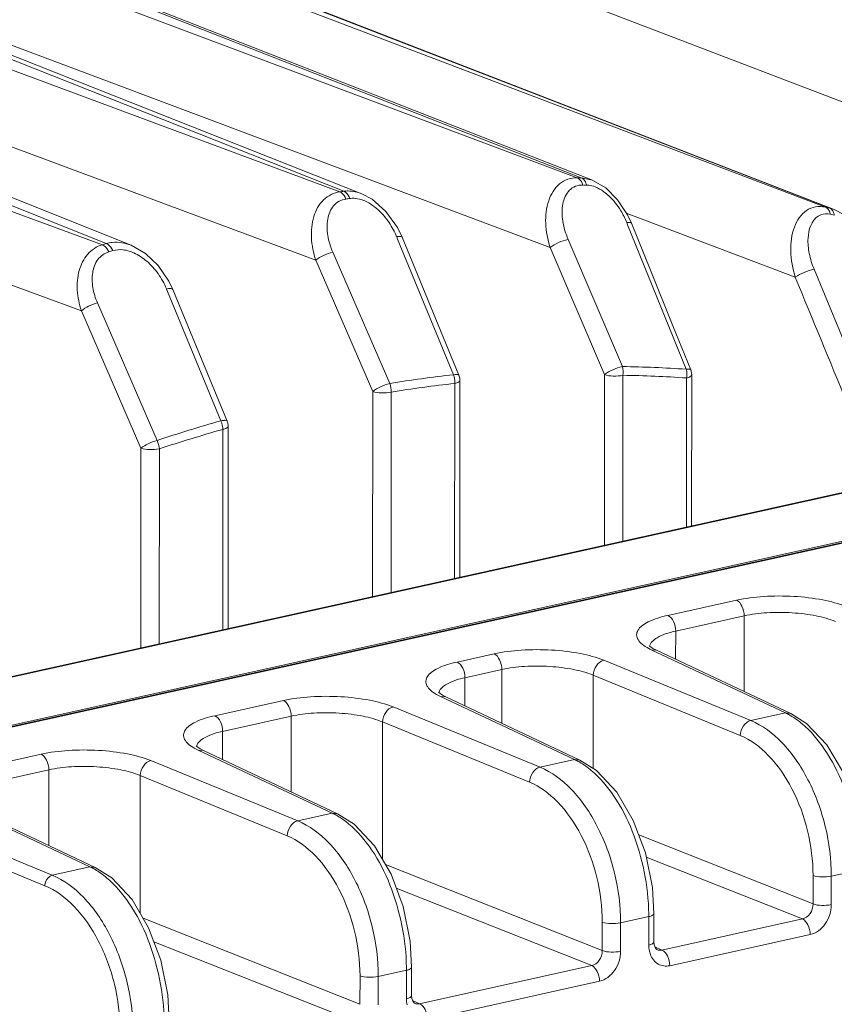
# Model space of a CAD drawing. Header units: millimetres. Extents: x 29035 to 30443, y 1864 to 2860.
# Tile 52 of 56: x 30150 to 30181, y 2629 to 2666. Entities that reach past the tile are written whole.
import ezdxf

# ---------------------------------------------------------------- set-up
doc = ezdxf.new("R2010")
doc.units = ezdxf.units.MM
doc.layers.add('\\M+5CFB8\\M+5CAB5\\M+5CFDF', color=7, linetype='Continuous', lineweight=13)

msp = doc.modelspace()

# ---------------------------------------------------------------- linework, layer by layer
at = {"layer": '\\M+5CFB8\\M+5CAB5\\M+5CFDF'}
for p, q in [((30148.72, 2675.511), (30185.707, 2661.334)), ((30171.491, 2660.142), (30142.419, 2671.539)), ((30131.525, 2671.075), (30162.378, 2659.615)), ((30162.527, 2659.636), (30133.641, 2671.076)), ((30142.242, 2671.066), (30171.343, 2660.146)), ((30151.494, 2670.13), (30180.714, 2659.039)), ((30180.863, 2659.006), (30151.578, 2670.351)), ((30138.616, 2669.417), (30163.419, 2660.106)), ((30124.85, 2669.146), (30153.561, 2657.663)), ((30122.559, 2668.963), (30153.412, 2657.618)), ((30129.866, 2668.785), (30161.472, 2657.036)), ((30153.853, 2663.244), (30143.651, 2667.281)), ((30153.853, 2663.244), (30163.207, 2659.542)), ((30171.59, 2662.614), (30181.043, 2658.952)), ((30134.016, 2661.975), (30152.62, 2655.126)), ((30163.419, 2660.106), (30170.323, 2657.514)), ((30171.491, 2660.142), (30171.918, 2660.051)), ((30171.671, 2659.945), (30171.698, 2659.869)), ((30180.863, 2659.006), (30181.04, 2658.953)), ((30173.193, 2658.813), (30173.488, 2658.702)), ((30173.384, 2658.43), (30173.241, 2658.74)), ((30173.488, 2658.702), (30179.575, 2656.389)), ((30180.998, 2658.747), (30181.048, 2658.736)), ((30181.408, 2658.753), (30181.042, 2658.952)), ((30164.728, 2657.899), (30164.552, 2658.264)), ((30173.212, 2658.455), (30173.245, 2658.373)), ((30173.245, 2658.373), (30175.458, 2652.918)), ((30164.524, 2657.92), (30164.561, 2657.83)), ((30166.875, 2652.688), (30164.728, 2657.899)), ((30164.561, 2657.83), (30166.672, 2652.709)), ((30172.371, 2652.714), (30170.323, 2657.514)), ((30173.048, 2653.018), (30170.997, 2657.817)), ((30164.262, 2652.382), (30162.113, 2657.337)), ((30163.62, 2652.081), (30161.472, 2657.036)), ((30182.233, 2651.966), (30180.285, 2656.689)), ((30156.072, 2655.932), (30155.923, 2656.246)), ((30155.834, 2655.946), (30155.874, 2655.851)), ((30155.874, 2655.851), (30157.885, 2650.97)), ((30158.124, 2650.956), (30156.072, 2655.932)), ((30155.475, 2650.229), (30153.228, 2655.419)), ((30154.868, 2649.938), (30152.62, 2655.126)), ((30172.371, 2652.714), (30172.366, 2646.278)), ((30173.066, 2652.688), (30173.062, 2646.432)), ((30175.66, 2647.007), (30175.664, 2652.705)), ((30166.711, 2645.025), (30166.716, 2652.381)), ((30166.908, 2645.069), (30166.913, 2652.497)), ((30175.463, 2646.963), (30175.466, 2652.589)), ((30163.62, 2652.081), (30163.615, 2644.34)), ((30164.315, 2652.055), (30164.31, 2644.494)), ((30157.959, 2643.087), (30157.964, 2650.649)), ((30158.156, 2643.131), (30158.161, 2650.765)), ((30133.926, 2637.766), (30189.945, 2650.17)), ((30134.026, 2637.759), (30190.045, 2650.163)), ((30154.868, 2649.938), (30154.863, 2642.402)), ((30155.564, 2649.911), (30155.559, 2642.556)), ((30193.288, 2649.068), (30137.215, 2636.652)), ((30137.604, 2636.685), (30193.42, 2649.044)), ((30193.503, 2649.035), (30137.687, 2636.675)), ((30177.353, 2644.197), (30174.766, 2643.624)), ((30177.645, 2643.606), (30175.058, 2643.033)), ((30177.645, 2643.606), (30177.643, 2640.748)), ((30175.057, 2641.965), (30175.058, 2643.033)), ((30174.194, 2642.38), (30174.099, 2642.446)), ((30174.134, 2642.326), (30179.199, 2639.943)), ((30174.336, 2642.305), (30174.134, 2642.326)), ((30174.336, 2642.305), (30174.194, 2642.38)), ((30174.336, 2642.305), (30179.401, 2639.921)), ((30166.81, 2641.862), (30168.204, 2642.171)), ((30177.894, 2639.654), (30172.343, 2641.929)), ((30168.496, 2641.58), (30167.102, 2641.272)), ((30168.496, 2641.58), (30168.495, 2639.548)), ((30167.102, 2641.272), (30167.101, 2640.203)), ((30171.945, 2641.363), (30171.943, 2637.842)), ((30177.497, 2639.088), (30171.945, 2641.363)), ((30166.121, 2640.702), (30166.145, 2640.775)), ((30157.66, 2639.836), (30160.248, 2640.409)), ((30166.178, 2640.564), (30166.031, 2640.64)), ((30166.115, 2640.711), (30166.101, 2640.726)), ((30171.243, 2638.181), (30166.178, 2640.564)), ((30166.38, 2640.543), (30166.178, 2640.564)), ((30166.38, 2640.543), (30171.445, 2638.16)), ((30164.387, 2640.168), (30169.938, 2637.892)), ((30157.952, 2639.246), (30160.54, 2639.819)), ((30160.538, 2636.961), (30160.54, 2639.819)), ((30179.199, 2639.943), (30177.894, 2639.654)), ((30179.4, 2639.922), (30179.199, 2639.943)), ((30163.986, 2634.406), (30163.989, 2639.601)), ((30163.989, 2639.601), (30169.54, 2637.326)), ((30157.952, 2639.246), (30157.951, 2638.178)), ((30157.029, 2638.538), (30156.882, 2638.614)), ((30156.965, 2638.685), (30156.952, 2638.7)), ((30156.971, 2638.676), (30156.996, 2638.749)), ((30162.093, 2636.155), (30157.029, 2638.538)), ((30157.23, 2638.517), (30157.029, 2638.538)), ((30157.23, 2638.517), (30162.295, 2636.134)), ((30148.511, 2637.81), (30151.098, 2638.383)), ((30155.238, 2638.142), (30160.789, 2635.867)), ((30169.938, 2637.892), (30171.243, 2638.181)), ((30171.445, 2638.16), (30171.243, 2638.181)), ((30171.445, 2638.16), (30171.445, 2638.16)), ((30148.803, 2637.22), (30151.39, 2637.793)), ((30151.388, 2634.935), (30151.39, 2637.793)), ((30154.836, 2632.38), (30154.84, 2637.576)), ((30154.84, 2637.576), (30160.391, 2635.301)), ((30152.944, 2634.129), (30147.879, 2636.512)), ((30148.081, 2636.491), (30153.146, 2634.108)), ((30145.969, 2636.089), (30151.52, 2633.814)), ((30160.789, 2635.867), (30162.093, 2636.155)), ((30162.295, 2636.134), (30162.093, 2636.155)), ((30162.296, 2636.134), (30162.295, 2636.134)), ((30145.69, 2635.693), (30151.242, 2633.418)), ((30173.661, 2635.34), (30180.245, 2632.728)), ((30173.947, 2634.502), (30179.844, 2632.164)), ((30151.52, 2633.814), (30152.944, 2634.129)), ((30153.146, 2634.108), (30152.944, 2634.129)), ((30153.146, 2634.108), (30153.146, 2634.108)), ((30172.288, 2630.967), (30164.098, 2634.215)), ((30180.245, 2632.728), (30180.245, 2633.804)), ((30180.934, 2632.704), (30180.935, 2633.78)), ((30181.998, 2634.015), (30180.935, 2633.78)), ((30171.888, 2630.402), (30164.506, 2633.33)), ((30172.979, 2632.018), (30174.042, 2632.253)), ((30174.041, 2631.178), (30174.042, 2632.253)), ((30174.239, 2632.369), (30174.238, 2631.294)), ((30163.139, 2628.941), (30154.949, 2632.189)), ((30172.289, 2632.042), (30172.288, 2630.967)), ((30172.979, 2632.018), (30172.978, 2630.943)), ((30174.541, 2630.989), (30179.844, 2632.164)), ((30180.138, 2631.572), (30174.836, 2630.398)), ((30162.738, 2628.376), (30155.356, 2631.304)), ((30174.247, 2631.192), (30174.238, 2631.294)), ((30174.276, 2631.11), (30174.541, 2630.989)), ((30174.102, 2630.825), (30174.065, 2630.951)), ((30174.352, 2631.005), (30174.343, 2631.009)), ((30174.352, 2631.005), (30174.35, 2631.006)), ((30165.09, 2630.343), (30165.089, 2629.268)), ((30171.888, 2630.402), (30165.392, 2628.963)), ((30163.14, 2630.016), (30163.139, 2628.941)), ((30163.83, 2629.992), (30163.829, 2628.917)), ((30163.83, 2629.992), (30164.892, 2630.227)), ((30164.892, 2629.152), (30164.892, 2630.227)), ((30172.182, 2629.811), (30165.686, 2628.372)), ((30165.097, 2629.166), (30165.089, 2629.268)), ((30165.127, 2629.084), (30165.392, 2628.963)), ((30165.202, 2628.979), (30165.194, 2628.983)), ((30165.202, 2628.979), (30165.2, 2628.98))]:
    msp.add_line(p, q, dxfattribs=at)
for points in [[(30171.918, 2660.051), (30162.526, 2663.732), (30152.356, 2667.717), (30142.442, 2671.6)], [(30171.59, 2662.614), (30161.453, 2666.54), (30151.582, 2670.362)], [(30154.5, 2657.598), (30145.157, 2661.331), (30134.923, 2665.42), (30124.953, 2669.403)], [(30173.241, 2658.74), (30172.865, 2659.317), (30172.416, 2659.762), (30171.928, 2660.047)], [(30164.552, 2658.264), (30164.119, 2658.877), (30163.6, 2659.333), (30163.207, 2659.542)], [(30175.627, 2652.893), (30174.955, 2654.554), (30174.102, 2656.659), (30173.384, 2658.43)], [(30155.923, 2656.246), (30155.525, 2656.83), (30155.044, 2657.287), (30154.495, 2657.599)], [(30166.38, 2640.543), (30166.249, 2640.611), (30166.115, 2640.711)], [(30182.195, 2634.131), (30182.131, 2635.143), (30181.862, 2636.452), (30181.398, 2637.68), (30180.764, 2638.741), (30179.996, 2639.547), (30179.4, 2639.921)], [(30157.23, 2638.517), (30157.1, 2638.585), (30156.965, 2638.685)], [(30174.239, 2632.369), (30174.179, 2633.349), (30173.916, 2634.656), (30173.459, 2635.883), (30172.831, 2636.947), (30172.067, 2637.763), (30171.444, 2638.16)], [(30165.09, 2630.343), (30165.03, 2631.323), (30164.767, 2632.63), (30164.31, 2633.857), (30163.682, 2634.921), (30162.917, 2635.737), (30162.295, 2636.134)], [(30155.94, 2628.317), (30155.88, 2629.297), (30155.617, 2630.604), (30155.16, 2631.831), (30154.532, 2632.895), (30153.768, 2633.711), (30153.145, 2634.108)], [(30174.343, 2631.009), (30174.294, 2631.06), (30174.247, 2631.192)], [(30165.194, 2628.983), (30165.145, 2629.034), (30165.097, 2629.166)]]:
    msp.add_lwpolyline(points, dxfattribs=at)
for centre, radius, start, end in [((30170.045, 2608.039), 52.122, 88.41, 88.5734), ((30170.255, 2607.883), 52.006, 88.41, 88.5734), ((30170.333, 2603.483), 56.693, 97.9144, 98.066), ((30170.542, 2603.336), 56.566, 97.9144, 98.066), ((30170.353, 2610.917), 49.225, 77.6723, 77.8493), ((30170.331, 2657.285), 3.11, 22.0817, 31.3407), ((30170.561, 2610.75), 49.119, 77.7321, 77.8493), ((30161.746, 2656.774), 3.004, 22.4113, 33.9475), ((30171.671, 2597.524), 62.807, 106.75874, 106.90039), ((30171.876, 2597.391), 62.666, 106.75874, 106.90039), ((30153.156, 2654.84), 2.898, 22.4524, 35.5891), ((27826.997, 1685.468), 2545.056, 22.31124, 22.426187), ((30172.276, 2605.001), 48.023, 86.2001, 89.078), ((30172.512, 2600.625), 52.411, 96.3975, 99.0567), ((30165.954, 2652.453), 0.762, 13.983, 19.5867), ((30165.915, 2652.443), 0.802, 11.5288, 14.024), ((30166.41, 2652.496), 0.503, 6.2874, 22.3435), ((30172.297, 2604.865), 47.829, 86.2001, 89.078), ((30174.807, 2652.751), 0.672, 9.8957, 14.436), ((30174.754, 2652.741), 0.726, 5.6223, 9.9122), ((30175.16, 2652.705), 0.503, 5.5387, 21.9738), ((30175.165, 2652.706), 0.498, 359.9597, 5.5027), ((30172.532, 2600.506), 52.2, 96.3975, 99.0567), ((30166.414, 2652.497), 0.499, 359.9593, 6.2524), ((30173.823, 2594.789), 58.397, 105.83773, 108.31193), ((30157.105, 2650.609), 0.86, 17.5384, 24.8299), ((30157.659, 2650.764), 0.503, 6.8599, 22.3621), ((30157.662, 2650.765), 0.499, 359.9596, 6.827), ((30173.838, 2594.694), 58.162, 105.83773, 108.31193), ((30175.083, 2644.344), 2.23, 242.1463, 244.836), ((30178.149, 2637.7), 2.477, 60.942, 64.9174), ((30170.192, 2635.938), 2.477, 60.9304, 64.9172), ((30161.043, 2633.912), 2.477, 60.9304, 64.9172), ((30151.894, 2631.886), 2.477, 60.9304, 64.9172), ((30166.142, 2632.258), 7.9, 359.9653, 0.6937), ((30156.992, 2630.232), 7.9, 359.9653, 0.6937)]:
    msp.add_arc(centre, radius, start, end, dxfattribs=at)
for points, knots in [([(30170.323, 2657.514), (30170.224, 2657.809), (30170.109, 2658.403), (30170.194, 2659.26), (30170.543, 2659.861), (30170.978, 2660.113), (30171.222, 2660.149), (30171.343, 2660.146)], [0, 0, 0, 0, 0.285673, 0.548152, 0.779411, 0.888708, 1, 1, 1, 1]), ([(30171.343, 2660.146), (30171.366, 2660.137), (30171.468, 2660.075), (30171.525, 2659.961), (30171.549, 2659.872)], [0, 0, 0, 0, 0.215788, 1, 1, 1, 1]), ([(30171.491, 2660.142), (30171.51, 2660.135), (30171.59, 2660.09), (30171.643, 2660.009), (30171.671, 2659.945)], [0, 0, 0, 0, 0.221852, 1, 1, 1, 1]), ([(30170.997, 2657.817), (30170.903, 2658.038), (30170.77, 2658.482), (30170.75, 2659.136), (30170.949, 2659.627), (30171.266, 2659.845), (30171.455, 2659.875), (30171.549, 2659.872)], [0, 0, 0, 0, 0.288857, 0.550733, 0.778297, 0.886315, 1, 1, 1, 1]), ([(30171.698, 2659.869), (30171.723, 2659.868), (30171.831, 2659.86), (30171.937, 2659.831), (30172.014, 2659.802)], [0, 0, 0, 0, 0.238825, 1, 1, 1, 1]), ([(30161.472, 2657.036), (30161.38, 2657.308), (30161.267, 2657.859), (30161.339, 2658.666), (30161.697, 2659.349), (30162.151, 2659.583), (30162.378, 2659.615)], [0, 0, 0, 0, 0.27907, 0.540116, 0.77691, 1, 1, 1, 1]), ([(30162.113, 2657.337), (30162.025, 2657.539), (30161.898, 2657.95), (30161.878, 2658.566), (30162.082, 2659.123), (30162.43, 2659.319), (30162.605, 2659.343)], [0, 0, 0, 0, 0.28128, 0.541592, 0.775732, 1, 1, 1, 1]), ([(30162.378, 2659.615), (30162.402, 2659.606), (30162.507, 2659.544), (30162.571, 2659.432), (30162.605, 2659.343)], [0, 0, 0, 0, 0.212725, 1, 1, 1, 1]), ([(30162.527, 2659.636), (30162.581, 2659.644), (30162.811, 2659.658), (30163.042, 2659.607), (30163.203, 2659.543)], [0, 0, 0, 0, 0.240879, 1, 1, 1, 1]), ([(30162.527, 2659.636), (30162.55, 2659.627), (30162.655, 2659.565), (30162.72, 2659.453), (30162.753, 2659.364)], [0, 0, 0, 0, 0.212771, 1, 1, 1, 1]), ([(30162.753, 2659.364), (30162.782, 2659.368), (30162.904, 2659.378), (30163.028, 2659.363), (30163.119, 2659.34)], [0, 0, 0, 0, 0.24028, 1, 1, 1, 1]), ([(30163.119, 2659.34), (30163.187, 2659.323), (30163.468, 2659.224), (30163.714, 2659.043), (30163.876, 2658.887)], [0, 0, 0, 0, 0.238903, 1, 1, 1, 1]), ([(30172.35, 2659.617), (30172.413, 2659.571), (30172.66, 2659.366), (30172.861, 2659.109), (30172.987, 2658.903)], [0, 0, 0, 0, 0.245401, 1, 1, 1, 1]), ([(30179.575, 2656.389), (30179.472, 2656.71), (30179.358, 2657.351), (30179.461, 2658.256), (30179.856, 2658.873), (30180.335, 2659.075), (30180.59, 2659.065), (30180.714, 2659.039)], [0, 0, 0, 0, 0.294558, 0.559308, 0.784061, 0.889505, 1, 1, 1, 1]), ([(30180.714, 2659.039), (30180.729, 2659.033), (30180.792, 2659), (30180.838, 2658.939), (30180.861, 2658.89)], [0, 0, 0, 0, 0.231478, 1, 1, 1, 1]), ([(30180.862, 2659.006), (30180.878, 2659), (30180.941, 2658.967), (30180.986, 2658.907), (30181.009, 2658.858)], [0, 0, 0, 0, 0.231603, 1, 1, 1, 1]), ([(30180.285, 2656.689), (30180.205, 2656.882), (30180.087, 2657.272), (30180.012, 2657.96), (30180.176, 2658.537), (30180.436, 2658.699)], [0, 0, 0, 0, 0.295751, 0.567083, 1, 1, 1, 1]), ([(30180.436, 2658.699), (30180.468, 2658.719), (30180.611, 2658.79), (30180.781, 2658.793), (30180.899, 2658.768)], [0, 0, 0, 0, 0.237938, 1, 1, 1, 1]), ([(30173.384, 2658.43), (30173.377, 2658.449), (30173.306, 2658.469), (30173.251, 2658.46), (30173.212, 2658.455)], [0, 0, 0, 0, 0.343228, 1, 1, 1, 1]), ([(30164.728, 2657.899), (30164.719, 2657.921), (30164.633, 2657.94), (30164.57, 2657.928), (30164.524, 2657.92)], [0, 0, 0, 0, 0.338766, 1, 1, 1, 1]), ([(30152.62, 2655.126), (30152.536, 2655.375), (30152.43, 2655.882), (30152.49, 2656.635), (30152.804, 2657.287), (30153.202, 2657.554), (30153.412, 2657.618)], [0, 0, 0, 0, 0.272549, 0.531372, 0.771769, 1, 1, 1, 1]), ([(30153.412, 2657.618), (30153.436, 2657.609), (30153.544, 2657.546), (30153.617, 2657.438), (30153.659, 2657.35)], [0, 0, 0, 0, 0.21048, 1, 1, 1, 1]), ([(30153.561, 2657.663), (30153.634, 2657.685), (30153.945, 2657.746), (30154.273, 2657.687), (30154.495, 2657.599)], [0, 0, 0, 0, 0.241851, 1, 1, 1, 1]), ([(30153.561, 2657.663), (30153.585, 2657.653), (30153.693, 2657.591), (30153.766, 2657.483), (30153.807, 2657.395)], [0, 0, 0, 0, 0.210498, 1, 1, 1, 1]), ([(30170.323, 2657.514), (30170.414, 2657.591), (30170.638, 2657.706), (30170.872, 2657.793), (30170.997, 2657.817)], [0, 0, 0, 0, 0.483529, 1, 1, 1, 1]), ([(30153.228, 2655.419), (30153.147, 2655.604), (30153.03, 2655.982), (30153.009, 2656.557), (30153.193, 2657.083), (30153.497, 2657.301), (30153.659, 2657.35)], [0, 0, 0, 0, 0.273866, 0.531718, 0.770111, 1, 1, 1, 1]), ([(30154.425, 2657.377), (30154.485, 2657.358), (30154.725, 2657.267), (30154.942, 2657.12), (30155.089, 2656.994)], [0, 0, 0, 0, 0.24406, 1, 1, 1, 1]), ([(30161.472, 2657.036), (30161.557, 2657.11), (30161.769, 2657.224), (30161.992, 2657.31), (30162.113, 2657.337)], [0, 0, 0, 0, 0.476425, 1, 1, 1, 1]), ([(30179.575, 2656.389), (30179.675, 2656.468), (30179.91, 2656.581), (30180.155, 2656.669), (30180.285, 2656.689)], [0, 0, 0, 0, 0.491759, 1, 1, 1, 1]), ([(30156.072, 2655.932), (30156.061, 2655.957), (30155.959, 2655.973), (30155.887, 2655.958), (30155.834, 2655.946)], [0, 0, 0, 0, 0.332839, 1, 1, 1, 1]), ([(30152.62, 2655.126), (30152.7, 2655.196), (30152.901, 2655.306), (30153.112, 2655.389), (30153.228, 2655.419)], [0, 0, 0, 0, 0.469895, 1, 1, 1, 1]), ([(30173.048, 2653.018), (30172.922, 2652.994), (30172.688, 2652.907), (30172.463, 2652.792), (30172.371, 2652.714)], [0, 0, 0, 0, 0.515881, 1, 1, 1, 1]), ([(30166.824, 2652.717), (30166.814, 2652.719), (30166.763, 2652.723), (30166.712, 2652.716), (30166.672, 2652.709)], [0, 0, 0, 0, 0.197825, 1, 1, 1, 1]), ([(30166.875, 2652.688), (30166.87, 2652.7), (30166.85, 2652.712), (30166.83, 2652.716), (30166.824, 2652.717)], [0, 0, 0, 0, 0.679217, 1, 1, 1, 1]), ([(30173.066, 2652.688), (30172.947, 2652.662), (30172.712, 2652.65), (30172.475, 2652.676), (30172.371, 2652.714)], [0, 0, 0, 0, 0.523342, 1, 1, 1, 1]), ([(30175.589, 2652.919), (30175.58, 2652.921), (30175.537, 2652.928), (30175.493, 2652.923), (30175.458, 2652.918)], [0, 0, 0, 0, 0.194141, 1, 1, 1, 1]), ([(30175.466, 2652.589), (30175.516, 2652.6), (30175.589, 2652.617), (30175.663, 2652.678), (30175.663, 2652.705)], [0, 0, 0, 0, 0.649716, 1, 1, 1, 1]), ([(30164.262, 2652.382), (30164.141, 2652.355), (30163.918, 2652.269), (30163.706, 2652.155), (30163.62, 2652.081)], [0, 0, 0, 0, 0.52339, 1, 1, 1, 1]), ([(30166.716, 2652.381), (30166.766, 2652.392), (30166.838, 2652.409), (30166.913, 2652.469), (30166.913, 2652.497)], [0, 0, 0, 0, 0.649724, 1, 1, 1, 1]), ([(30164.315, 2652.055), (30164.196, 2652.029), (30163.961, 2652.017), (30163.725, 2652.043), (30163.62, 2652.081)], [0, 0, 0, 0, 0.523323, 1, 1, 1, 1]), ([(30158.023, 2650.989), (30158.013, 2650.988), (30157.966, 2650.986), (30157.921, 2650.978), (30157.885, 2650.97)], [0, 0, 0, 0, 0.217131, 1, 1, 1, 1]), ([(30158.124, 2650.956), (30158.121, 2650.961), (30158.096, 2650.99), (30158.053, 2650.989), (30158.023, 2650.989)], [0, 0, 0, 0, 0.171726, 1, 1, 1, 1]), ([(30157.964, 2650.649), (30158.014, 2650.66), (30158.087, 2650.677), (30158.161, 2650.737), (30158.161, 2650.765)], [0, 0, 0, 0, 0.649729, 1, 1, 1, 1]), ([(30155.475, 2650.229), (30155.359, 2650.2), (30155.149, 2650.117), (30154.949, 2650.007), (30154.868, 2649.938)], [0, 0, 0, 0, 0.530302, 1, 1, 1, 1]), ([(30155.564, 2649.911), (30155.444, 2649.885), (30155.209, 2649.873), (30154.973, 2649.899), (30154.868, 2649.938)], [0, 0, 0, 0, 0.523305, 1, 1, 1, 1]), ([(30181.493, 2643.955), (30181.21, 2644.071), (30180.556, 2644.241), (30179.509, 2644.363), (30178.414, 2644.361), (30177.691, 2644.271), (30177.353, 2644.197)], [0, 0, 0, 0, 0.218399, 0.480442, 0.752797, 1, 1, 1, 1]), ([(30177.645, 2643.606), (30177.646, 2643.731), (30177.596, 2643.957), (30177.447, 2644.156), (30177.353, 2644.197)], [0, 0, 0, 0, 0.550322, 1, 1, 1, 1]), ([(30181.095, 2643.389), (30180.86, 2643.488), (30180.315, 2643.634), (30179.442, 2643.74), (30178.53, 2643.742), (30177.926, 2643.669), (30177.645, 2643.606)], [0, 0, 0, 0, 0.21873, 0.480771, 0.752962, 1, 1, 1, 1]), ([(30174.766, 2643.624), (30174.512, 2643.567), (30174.164, 2643.468), (30173.792, 2643.248), (30173.625, 2643.081), (30173.563, 2642.883), (30173.632, 2642.685), (30173.802, 2642.513), (30173.953, 2642.419), (30174.041, 2642.373)], [0, 0, 0, 0, 0.356489, 0.488475, 0.590776, 0.673636, 0.75801, 0.863816, 1, 1, 1, 1]), ([(30175.058, 2643.033), (30175.058, 2643.158), (30175.008, 2643.384), (30174.859, 2643.583), (30174.766, 2643.624)], [0, 0, 0, 0, 0.550321, 1, 1, 1, 1]), ([(30175.058, 2643.033), (30174.924, 2643.004), (30174.681, 2642.937), (30174.328, 2642.788), (30174.095, 2642.595), (30174.075, 2642.451)], [0, 0, 0, 0, 0.347718, 0.63101, 1, 1, 1, 1]), ([(30172.343, 2641.929), (30172.061, 2642.045), (30171.406, 2642.215), (30170.359, 2642.337), (30169.265, 2642.335), (30168.541, 2642.245), (30168.204, 2642.171)], [0, 0, 0, 0, 0.218399, 0.480442, 0.752797, 1, 1, 1, 1]), ([(30166.031, 2640.64), (30165.95, 2640.686), (30165.812, 2640.779), (30165.66, 2640.95), (30165.608, 2641.145), (30165.681, 2641.335), (30165.85, 2641.496), (30166.219, 2641.71), (30166.561, 2641.807), (30166.81, 2641.862)], [0, 0, 0, 0, 0.131247, 0.233399, 0.316635, 0.401075, 0.506031, 0.640472, 1, 1, 1, 1]), ([(30167.102, 2641.272), (30167.102, 2641.397), (30167.052, 2641.622), (30166.903, 2641.821), (30166.81, 2641.862)], [0, 0, 0, 0, 0.550322, 1, 1, 1, 1]), ([(30168.496, 2641.58), (30168.496, 2641.705), (30168.446, 2641.931), (30168.297, 2642.13), (30168.204, 2642.171)], [0, 0, 0, 0, 0.550322, 1, 1, 1, 1]), ([(30171.945, 2641.363), (30171.948, 2641.49), (30172.028, 2641.732), (30172.232, 2641.903), (30172.343, 2641.929)], [0, 0, 0, 0, 0.526113, 1, 1, 1, 1]), ([(30171.945, 2641.363), (30171.71, 2641.462), (30171.165, 2641.608), (30170.293, 2641.715), (30169.38, 2641.716), (30168.777, 2641.643), (30168.496, 2641.58)], [0, 0, 0, 0, 0.21873, 0.480771, 0.752962, 1, 1, 1, 1]), ([(30166.145, 2640.775), (30166.207, 2640.904), (30166.537, 2641.124), (30166.884, 2641.223), (30167.102, 2641.272)], [0, 0, 0, 0, 0.389899, 1, 1, 1, 1]), ([(30160.248, 2640.409), (30160.585, 2640.484), (30161.309, 2640.573), (30162.403, 2640.575), (30163.45, 2640.453), (30164.105, 2640.283), (30164.387, 2640.168)], [0, 0, 0, 0, 0.247206, 0.51956, 0.781604, 1, 1, 1, 1]), ([(30160.54, 2639.819), (30160.54, 2639.944), (30160.49, 2640.169), (30160.341, 2640.368), (30160.248, 2640.409)], [0, 0, 0, 0, 0.550321, 1, 1, 1, 1]), ([(30163.989, 2639.601), (30163.992, 2639.729), (30164.072, 2639.971), (30164.276, 2640.141), (30164.387, 2640.168)], [0, 0, 0, 0, 0.526114, 1, 1, 1, 1]), ([(30156.882, 2638.614), (30156.801, 2638.66), (30156.663, 2638.753), (30156.511, 2638.924), (30156.459, 2639.119), (30156.532, 2639.309), (30156.7, 2639.47), (30157.07, 2639.684), (30157.411, 2639.781), (30157.66, 2639.836)], [0, 0, 0, 0, 0.131247, 0.233399, 0.316635, 0.401075, 0.506031, 0.640472, 1, 1, 1, 1]), ([(30157.952, 2639.246), (30157.952, 2639.371), (30157.902, 2639.596), (30157.754, 2639.795), (30157.66, 2639.836)], [0, 0, 0, 0, 0.550322, 1, 1, 1, 1]), ([(30160.54, 2639.819), (30160.821, 2639.881), (30161.424, 2639.955), (30162.337, 2639.953), (30163.209, 2639.846), (30163.754, 2639.7), (30163.989, 2639.601)], [0, 0, 0, 0, 0.247041, 0.519231, 0.781273, 1, 1, 1, 1]), ([(30177.497, 2639.088), (30177.5, 2639.215), (30177.579, 2639.457), (30177.783, 2639.627), (30177.894, 2639.654)], [0, 0, 0, 0, 0.526114, 1, 1, 1, 1]), ([(30180.935, 2633.78), (30180.936, 2634.409), (30180.776, 2635.67), (30180.143, 2637.403), (30179.198, 2638.81), (30178.337, 2639.471), (30177.894, 2639.654)], [0, 0, 0, 0, 0.272795, 0.54492, 0.792341, 1, 1, 1, 1]), ([(30179.352, 2639.865), (30179.392, 2639.842), (30179.559, 2639.744), (30179.715, 2639.628), (30179.828, 2639.534)], [0, 0, 0, 0, 0.240418, 1, 1, 1, 1]), ([(30179.828, 2639.534), (30180.159, 2639.257), (30180.766, 2638.532), (30181.671, 2636.751), (30181.985, 2635.176), (30181.997, 2634.115)], [0, 0, 0, 0, 0.217132, 0.467052, 1, 1, 1, 1]), ([(30156.996, 2638.749), (30157.058, 2638.878), (30157.388, 2639.098), (30157.734, 2639.198), (30157.952, 2639.246)], [0, 0, 0, 0, 0.389899, 1, 1, 1, 1]), ([(30180.245, 2633.804), (30180.246, 2634.37), (30180.101, 2635.505), (30179.529, 2637.064), (30178.674, 2638.33), (30177.897, 2638.924), (30177.497, 2639.088)], [0, 0, 0, 0, 0.272573, 0.544546, 0.792008, 1, 1, 1, 1]), ([(30151.098, 2638.383), (30151.436, 2638.458), (30152.159, 2638.547), (30153.254, 2638.549), (30154.301, 2638.427), (30154.955, 2638.257), (30155.238, 2638.142)], [0, 0, 0, 0, 0.247206, 0.51956, 0.781604, 1, 1, 1, 1]), ([(30151.39, 2637.793), (30151.39, 2637.918), (30151.341, 2638.143), (30151.192, 2638.342), (30151.098, 2638.383)], [0, 0, 0, 0, 0.550321, 1, 1, 1, 1]), ([(30154.84, 2637.576), (30154.843, 2637.703), (30154.922, 2637.945), (30155.126, 2638.115), (30155.238, 2638.142)], [0, 0, 0, 0, 0.526114, 1, 1, 1, 1]), ([(30151.39, 2637.793), (30151.671, 2637.855), (30152.275, 2637.929), (30153.187, 2637.927), (30154.059, 2637.82), (30154.605, 2637.674), (30154.84, 2637.576)], [0, 0, 0, 0, 0.247041, 0.519231, 0.781273, 1, 1, 1, 1]), ([(30169.54, 2637.326), (30169.544, 2637.454), (30169.623, 2637.696), (30169.827, 2637.866), (30169.938, 2637.892)], [0, 0, 0, 0, 0.526113, 1, 1, 1, 1]), ([(30169.938, 2637.892), (30170.381, 2637.71), (30171.242, 2637.048), (30172.187, 2635.641), (30172.82, 2633.909), (30172.979, 2632.648), (30172.979, 2632.018)], [0, 0, 0, 0, 0.207659, 0.45508, 0.727205, 1, 1, 1, 1]), ([(30171.872, 2637.772), (30171.833, 2637.805), (30171.683, 2637.926), (30171.521, 2638.033), (30171.396, 2638.103)], [0, 0, 0, 0, 0.259927, 1, 1, 1, 1]), ([(30174.041, 2632.354), (30174.029, 2633.415), (30173.714, 2634.989), (30172.81, 2636.771), (30172.203, 2637.495), (30171.872, 2637.772)], [0, 0, 0, 0, 0.532948, 0.782867, 1, 1, 1, 1]), ([(30169.54, 2637.326), (30169.94, 2637.162), (30170.718, 2636.569), (30171.573, 2635.303), (30172.145, 2633.744), (30172.29, 2632.609), (30172.289, 2632.042)], [0, 0, 0, 0, 0.207992, 0.455454, 0.727427, 1, 1, 1, 1]), ([(30162.722, 2635.746), (30162.684, 2635.779), (30162.533, 2635.9), (30162.372, 2636.007), (30162.247, 2636.077)], [0, 0, 0, 0, 0.259927, 1, 1, 1, 1]), ([(30160.391, 2635.301), (30160.394, 2635.428), (30160.474, 2635.67), (30160.677, 2635.84), (30160.789, 2635.867)], [0, 0, 0, 0, 0.526113, 1, 1, 1, 1]), ([(30160.789, 2635.867), (30161.232, 2635.684), (30162.092, 2635.022), (30163.038, 2633.615), (30163.67, 2631.883), (30163.83, 2630.622), (30163.83, 2629.992)], [0, 0, 0, 0, 0.207659, 0.45508, 0.727205, 1, 1, 1, 1]), ([(30164.892, 2630.328), (30164.879, 2631.389), (30164.565, 2632.963), (30163.661, 2634.745), (30163.054, 2635.469), (30162.722, 2635.746)], [0, 0, 0, 0, 0.532948, 0.782867, 1, 1, 1, 1]), ([(30160.391, 2635.301), (30160.791, 2635.137), (30161.569, 2634.543), (30162.423, 2633.277), (30162.996, 2631.718), (30163.14, 2630.583), (30163.14, 2630.016)], [0, 0, 0, 0, 0.207992, 0.455454, 0.727427, 1, 1, 1, 1]), ([(30151.242, 2633.418), (30151.243, 2633.463), (30151.272, 2633.626), (30151.401, 2633.786), (30151.52, 2633.814)], [0, 0, 0, 0, 0.26691, 1, 1, 1, 1]), ([(30151.52, 2633.814), (30151.964, 2633.632), (30152.825, 2632.971), (30153.772, 2631.564), (30154.405, 2629.831), (30154.565, 2628.57), (30154.565, 2627.941)], [0, 0, 0, 0, 0.207759, 0.455193, 0.727271, 1, 1, 1, 1]), ([(30153.573, 2633.721), (30153.534, 2633.753), (30153.384, 2633.874), (30153.222, 2633.981), (30153.097, 2634.051)], [0, 0, 0, 0, 0.259927, 1, 1, 1, 1]), ([(30155.742, 2628.302), (30155.73, 2629.363), (30155.415, 2630.937), (30154.511, 2632.719), (30153.904, 2633.443), (30153.573, 2633.721)], [0, 0, 0, 0, 0.532948, 0.782867, 1, 1, 1, 1]), ([(30180.245, 2633.804), (30180.35, 2633.767), (30180.584, 2633.742), (30180.817, 2633.754), (30180.935, 2633.78)], [0, 0, 0, 0, 0.478605, 1, 1, 1, 1]), ([(30151.242, 2633.418), (30151.655, 2633.248), (30152.458, 2632.635), (30153.342, 2631.327), (30153.933, 2629.716), (30154.082, 2628.543), (30154.082, 2627.957)], [0, 0, 0, 0, 0.207992, 0.455455, 0.727427, 1, 1, 1, 1]), ([(30179.844, 2632.164), (30179.958, 2632.187), (30180.172, 2632.352), (30180.247, 2632.601), (30180.245, 2632.728)], [0, 0, 0, 0, 0.477537, 1, 1, 1, 1]), ([(30180.138, 2631.572), (30180.364, 2631.622), (30180.781, 2631.958), (30180.934, 2632.45), (30180.934, 2632.704)], [0, 0, 0, 0, 0.475538, 1, 1, 1, 1]), ([(30180.245, 2632.728), (30180.349, 2632.691), (30180.583, 2632.666), (30180.816, 2632.678), (30180.934, 2632.704)], [0, 0, 0, 0, 0.478605, 1, 1, 1, 1]), ([(30174.239, 2632.369), (30174.239, 2632.341), (30174.164, 2632.281), (30174.092, 2632.264), (30174.042, 2632.253)], [0, 0, 0, 0, 0.350789, 1, 1, 1, 1]), ([(30172.289, 2632.042), (30172.394, 2632.005), (30172.628, 2631.98), (30172.861, 2631.992), (30172.979, 2632.018)], [0, 0, 0, 0, 0.478605, 1, 1, 1, 1]), ([(30179.844, 2632.164), (30179.938, 2632.124), (30180.088, 2631.924), (30180.138, 2631.698), (30180.138, 2631.572)], [0, 0, 0, 0, 0.448876, 1, 1, 1, 1]), ([(30174.238, 2631.294), (30174.238, 2631.266), (30174.164, 2631.206), (30174.091, 2631.189), (30174.041, 2631.178)], [0, 0, 0, 0, 0.350757, 1, 1, 1, 1]), ([(30172.288, 2630.967), (30172.291, 2630.839), (30172.216, 2630.59), (30172.002, 2630.425), (30171.888, 2630.402)], [0, 0, 0, 0, 0.522463, 1, 1, 1, 1]), ([(30172.978, 2630.943), (30172.978, 2630.688), (30172.825, 2630.196), (30172.408, 2629.86), (30172.182, 2629.811)], [0, 0, 0, 0, 0.524464, 1, 1, 1, 1]), ([(30172.288, 2630.967), (30172.393, 2630.929), (30172.627, 2630.905), (30172.86, 2630.917), (30172.978, 2630.943)], [0, 0, 0, 0, 0.478605, 1, 1, 1, 1]), ([(30174.836, 2630.398), (30174.691, 2630.366), (30174.353, 2630.407), (30174.156, 2630.679), (30174.102, 2630.825)], [0, 0, 0, 0, 0.488675, 1, 1, 1, 1]), ([(30174.541, 2630.989), (30174.635, 2630.949), (30174.786, 2630.75), (30174.836, 2630.524), (30174.836, 2630.398)], [0, 0, 0, 0, 0.448876, 1, 1, 1, 1]), ([(30165.09, 2630.343), (30165.09, 2630.316), (30165.015, 2630.255), (30164.943, 2630.238), (30164.892, 2630.227)], [0, 0, 0, 0, 0.350789, 1, 1, 1, 1]), ([(30171.888, 2630.402), (30171.982, 2630.362), (30172.132, 2630.162), (30172.182, 2629.936), (30172.182, 2629.811)], [0, 0, 0, 0, 0.448876, 1, 1, 1, 1]), ([(30163.14, 2630.016), (30163.244, 2629.979), (30163.479, 2629.954), (30163.712, 2629.966), (30163.83, 2629.992)], [0, 0, 0, 0, 0.478605, 1, 1, 1, 1]), ([(30165.089, 2629.268), (30165.089, 2629.24), (30165.014, 2629.18), (30164.942, 2629.163), (30164.892, 2629.152)], [0, 0, 0, 0, 0.350757, 1, 1, 1, 1]), ([(30165.392, 2628.963), (30165.486, 2628.923), (30165.636, 2628.724), (30165.687, 2628.498), (30165.686, 2628.372)], [0, 0, 0, 0, 0.448876, 1, 1, 1, 1])]:
    msp.add_open_spline(points, degree=3, knots=knots, dxfattribs=at)
for points in [[(30172.014, 2659.802), (30172.134, 2659.757), (30172.246, 2659.692), (30172.35, 2659.617)], [(30163.876, 2658.887), (30164.012, 2658.756), (30164.133, 2658.609), (30164.239, 2658.452)], [(30180.861, 2658.89), (30180.879, 2658.852), (30180.892, 2658.81), (30180.899, 2658.768)], [(30181.009, 2658.858), (30181.027, 2658.819), (30181.04, 2658.778), (30181.048, 2658.736)], [(30153.807, 2657.395), (30153.931, 2657.433), (30154.066, 2657.44), (30154.194, 2657.426)], [(30154.194, 2657.426), (30154.272, 2657.417), (30154.35, 2657.4), (30154.425, 2657.377)], [(30155.089, 2656.994), (30155.248, 2656.856), (30155.39, 2656.697), (30155.513, 2656.526)], [(30173.066, 2652.688), (30173.084, 2652.797), (30173.078, 2652.912), (30173.048, 2653.018)], [(30175.466, 2652.589), (30175.48, 2652.662), (30175.484, 2652.738), (30175.477, 2652.812)], [(30175.627, 2652.893), (30175.621, 2652.907), (30175.604, 2652.915), (30175.589, 2652.919)], [(30164.315, 2652.055), (30164.32, 2652.165), (30164.302, 2652.279), (30164.262, 2652.382)], [(30166.716, 2652.381), (30166.721, 2652.455), (30166.716, 2652.531), (30166.702, 2652.603)], [(30157.964, 2650.649), (30157.961, 2650.723), (30157.947, 2650.797), (30157.925, 2650.868)], [(30155.564, 2649.911), (30155.555, 2650.021), (30155.524, 2650.131), (30155.475, 2650.229)], [(30174.065, 2630.951), (30174.049, 2631.025), (30174.041, 2631.102), (30174.041, 2631.178)], [(30174.541, 2630.989), (30174.48, 2630.975), (30174.41, 2630.979), (30174.352, 2631.005)], [(30164.916, 2628.925), (30164.899, 2628.999), (30164.892, 2629.076), (30164.892, 2629.152)], [(30165.392, 2628.963), (30165.33, 2628.949), (30165.26, 2628.953), (30165.202, 2628.979)]]:
    msp.add_open_spline(points, degree=3, dxfattribs=at)

doc.saveas('drawing.dxf')
